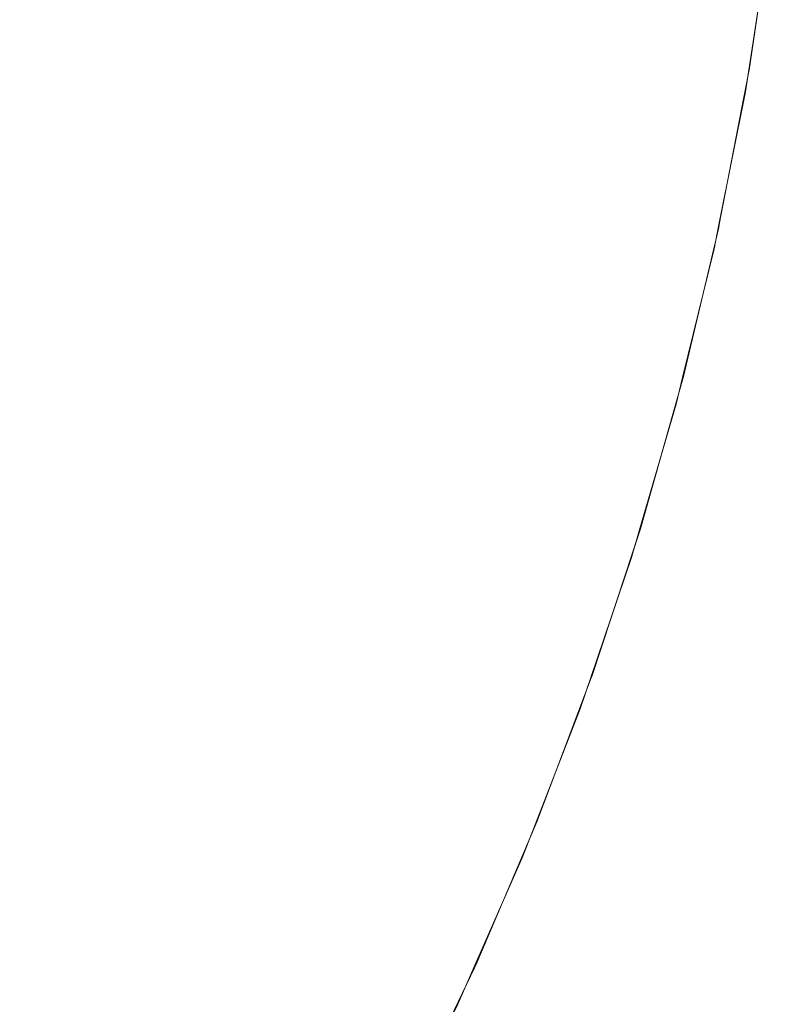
# Model space of a CAD drawing. Header units: centimetres. Extents: x -26 to 27.3, y -21.7 to -19.9.
# Tile 179 of 202: x 27.2885 to 27.309, y -21.6021 to -21.5753. Entities that reach past the tile are written whole.
import ezdxf

# ---------------------------------------------------------------- set-up
doc = ezdxf.new("R2010")
doc.units = ezdxf.units.CM
doc.header["$LTSCALE"] = 2.54
doc.layers.add('Lucido design-1', color=7, linetype='Continuous')

# ---------------------------------------------------------------- blocks, each defined once
blk = doc.blocks.new('Gruppo-4-1')
at = {"color": 7, "linetype": 'Continuous', "lineweight": 9}
for points, invisible_edges in [([(27.298861, -21.571606, 329.842072), (27.298265, -21.575477, 329.842072), (27.29641, -21.57515, 329.838425), (27.296993, -21.57136, 329.838425)], 15), ([(27.299274, -21.571339, 330.529396), (27.298708, -21.575124, 330.529396), (27.300414, -21.575416, 330.525586), (27.300992, -21.571559, 330.525586)], 15), ([(27.30058, -21.571832, 329.845798), (27.299972, -21.575778, 329.845798), (27.298265, -21.575477, 329.842072), (27.298861, -21.571606, 329.842072)], 15), ([(27.300992, -21.571559, 330.525586), (27.300414, -21.575416, 330.525586), (27.301961, -21.575682, 330.521712), (27.302548, -21.571758, 330.521712)], 15), ([(27.302548, -21.571758, 330.521712), (27.301961, -21.575682, 330.521712), (27.303346, -21.575919, 330.517778), (27.303942, -21.571937, 330.517778)], 15), ([(27.302147, -21.572039, 329.849594), (27.301529, -21.576053, 329.849594), (27.299972, -21.575778, 329.845798), (27.30058, -21.571832, 329.845798)], 15), ([(27.303559, -21.572225, 329.853456), (27.302932, -21.5763, 329.853456), (27.301529, -21.576053, 329.849594), (27.302147, -21.572039, 329.849594)], 15), ([(27.303942, -21.571937, 330.517778), (27.303346, -21.575919, 330.517778), (27.304566, -21.576128, 330.513793), (27.30517, -21.572094, 330.513793)], 15), ([(27.304813, -21.57239, 329.857377), (27.304178, -21.57652, 329.857377), (27.302932, -21.5763, 329.853456), (27.303559, -21.572225, 329.853456)], 15), ([(27.30517, -21.572094, 330.513793), (27.304566, -21.576128, 330.513793), (27.30562, -21.576309, 330.509763), (27.306231, -21.57223, 330.509763)], 15), ([(27.306231, -21.57223, 330.509763), (27.30562, -21.576309, 330.509763), (27.306508, -21.576461, 330.505696), (27.307124, -21.572344, 330.505696)], 15), ([(27.307124, -21.572344, 330.505696), (27.306508, -21.576461, 330.505696), (27.307227, -21.576584, 330.501599), (27.307848, -21.572437, 330.501599)], 15), ([(27.305907, -21.572534, 329.86135), (27.305264, -21.576712, 329.86135), (27.304178, -21.57652, 329.857377), (27.304813, -21.57239, 329.857377)], 15), ([(27.306839, -21.572656, 329.865368), (27.30619, -21.576875, 329.865368), (27.305264, -21.576712, 329.86135), (27.305907, -21.572534, 329.86135)], 15), ([(27.307848, -21.572437, 330.501599), (27.307227, -21.576584, 330.501599), (27.307777, -21.576679, 330.497478), (27.308401, -21.572508, 330.497478)], 15), ([(27.308401, -21.572508, 330.497478), (27.307777, -21.576679, 330.497478), (27.308157, -21.576744, 330.493342), (27.308784, -21.572557, 330.493342)], 15), ([(27.308784, -21.572557, 330.493342), (27.308157, -21.576744, 330.493342), (27.308368, -21.57678, 330.489196), (27.308996, -21.572584, 330.489196)], 15), ([(27.308434, -21.576656, 330.486121), (27.309043, -21.57259, 330.486121), (27.308996, -21.572584, 330.489196), (27.308368, -21.57678, 330.489196)], 14), ([(27.309043, -21.57259, 330.486121), (27.308434, -21.576656, 330.486121), (27.308426, -21.576654, 329.886121), (27.308997, -21.572941, 329.886121)], 10), ([(27.307606, -21.572757, 329.869425), (27.306951, -21.577009, 329.869425), (27.30619, -21.576875, 329.865368), (27.306839, -21.572656, 329.865368)], 15), ([(27.308206, -21.572836, 329.873515), (27.307548, -21.577114, 329.873515), (27.306951, -21.577009, 329.869425), (27.307606, -21.572757, 329.869425)], 15), ([(27.308639, -21.572893, 329.877629), (27.307978, -21.57719, 329.877629), (27.307548, -21.577114, 329.873515), (27.308206, -21.572836, 329.873515)], 15), ([(27.308903, -21.572928, 329.881762), (27.30824, -21.577236, 329.881762), (27.307978, -21.57719, 329.877629), (27.308639, -21.572893, 329.877629)], 15), ([(27.30824, -21.577236, 329.881762), (27.308903, -21.572928, 329.881762), (27.308997, -21.572941, 329.886121), (27.308426, -21.576654, 329.886121)], 11), ([(27.287874, -21.573266, 330.547225), (27.287236, -21.576565, 330.547225), (27.289679, -21.577092, 330.543844), (27.290337, -21.573688, 330.543844)], 15), ([(27.289996, -21.574019, 329.828006), (27.289303, -21.577502, 329.828006), (27.286916, -21.576972, 329.824726), (27.287588, -21.573595, 329.824726)], 15), ([(27.290337, -21.573688, 330.543844), (27.289679, -21.577092, 330.543844), (27.291978, -21.577587, 330.540363), (27.292655, -21.574086, 330.540363)], 15), ([(27.292271, -21.574421, 329.831386), (27.291559, -21.578002, 329.831386), (27.289303, -21.577502, 329.828006), (27.289996, -21.574019, 329.828006)], 15), ([(27.292655, -21.574086, 330.540363), (27.291978, -21.577587, 330.540363), (27.29413, -21.578051, 330.536791), (27.294825, -21.574458, 330.536791)], 15), ([(27.294411, -21.574798, 329.83486), (27.29368, -21.578472, 329.83486), (27.291559, -21.578002, 329.831386), (27.292271, -21.574421, 329.831386)], 15), ([(27.294825, -21.574458, 330.536791), (27.29413, -21.578051, 330.536791), (27.296133, -21.578483, 330.533133), (27.296844, -21.574804, 330.533133)], 15), ([(27.29641, -21.57515, 329.838425), (27.295662, -21.578911, 329.838425), (27.29368, -21.578472, 329.83486), (27.294411, -21.574798, 329.83486)], 15), ([(27.296844, -21.574804, 330.533133), (27.296133, -21.578483, 330.533133), (27.297981, -21.578881, 330.529396), (27.298708, -21.575124, 330.529396)], 15), ([(27.298265, -21.575477, 329.842072), (27.297501, -21.579319, 329.842072), (27.295662, -21.578911, 329.838425), (27.29641, -21.57515, 329.838425)], 15), ([(27.298708, -21.575124, 330.529396), (27.297981, -21.578881, 330.529396), (27.299674, -21.579246, 330.525586), (27.300414, -21.575416, 330.525586)], 15), ([(27.299972, -21.575778, 329.845798), (27.299193, -21.579694, 329.845798), (27.297501, -21.579319, 329.842072), (27.298265, -21.575477, 329.842072)], 15), ([(27.300414, -21.575416, 330.525586), (27.299674, -21.579246, 330.525586), (27.301208, -21.579576, 330.521712), (27.301961, -21.575682, 330.521712)], 15), ([(27.301529, -21.576053, 329.849594), (27.300737, -21.580036, 329.849594), (27.299193, -21.579694, 329.845798), (27.299972, -21.575778, 329.845798)], 15), ([(27.301961, -21.575682, 330.521712), (27.301208, -21.579576, 330.521712), (27.302581, -21.579872, 330.517778), (27.303346, -21.575919, 330.517778)], 15), ([(27.302932, -21.5763, 329.853456), (27.302127, -21.580345, 329.853456), (27.300737, -21.580036, 329.849594), (27.301529, -21.576053, 329.849594)], 15), ([(27.303346, -21.575919, 330.517778), (27.302581, -21.579872, 330.517778), (27.303791, -21.580133, 330.513793), (27.304566, -21.576128, 330.513793)], 15), ([(27.304178, -21.57652, 329.857377), (27.303362, -21.580619, 329.857377), (27.302127, -21.580345, 329.853456), (27.302932, -21.5763, 329.853456)], 15), ([(27.304566, -21.576128, 330.513793), (27.303791, -21.580133, 330.513793), (27.304837, -21.580359, 330.509763), (27.30562, -21.576309, 330.509763)], 15), ([(27.30562, -21.576309, 330.509763), (27.304837, -21.580359, 330.509763), (27.305717, -21.580548, 330.505696), (27.306508, -21.576461, 330.505696)], 15), ([(27.287236, -21.576565, 330.547225), (27.286459, -21.579835, 330.547225), (27.288877, -21.580464, 330.543844), (27.289679, -21.577092, 330.543844)], 15), ([(27.305264, -21.576712, 329.86135), (27.30444, -21.580857, 329.86135), (27.303362, -21.580619, 329.857377), (27.304178, -21.57652, 329.857377)], 15), ([(27.306508, -21.576461, 330.505696), (27.305717, -21.580548, 330.505696), (27.306431, -21.580702, 330.501599), (27.307227, -21.576584, 330.501599)], 15), ([(27.307227, -21.576584, 330.501599), (27.306431, -21.580702, 330.501599), (27.306976, -21.58082, 330.497478), (27.307777, -21.576679, 330.497478)], 15), ([(27.30619, -21.576875, 329.865368), (27.305357, -21.581061, 329.865368), (27.30444, -21.580857, 329.86135), (27.305264, -21.576712, 329.86135)], 15), ([(27.306951, -21.577009, 329.869425), (27.306112, -21.581228, 329.869425), (27.305357, -21.581061, 329.865368), (27.30619, -21.576875, 329.865368)], 15), ([(27.307777, -21.576679, 330.497478), (27.306976, -21.58082, 330.497478), (27.307353, -21.580901, 330.493342), (27.308157, -21.576744, 330.493342)], 15), ([(27.308157, -21.576744, 330.493342), (27.307353, -21.580901, 330.493342), (27.307562, -21.580946, 330.489196), (27.308368, -21.57678, 330.489196)], 15), ([(27.307624, -21.580876, 330.486121), (27.308415, -21.576788, 330.486121), (27.308368, -21.57678, 330.489196), (27.307562, -21.580946, 330.489196)], 14), ([(27.308334, -21.577253, 329.886121), (27.308415, -21.576788, 330.486121), (27.307624, -21.580876, 330.486121)], 9), ([(27.308426, -21.576654, 329.886121), (27.308334, -21.577253, 329.886121), (27.30824, -21.577236, 329.881762)], 10), ([(27.308334, -21.577253, 329.886121), (27.308426, -21.576654, 329.886121), (27.308434, -21.576656, 330.486121), (27.308415, -21.576788, 330.486121)], 10), ([(27.308368, -21.57678, 330.489196), (27.308415, -21.576788, 330.486121), (27.308434, -21.576656, 330.486121)], 9), ([(27.289303, -21.577502, 329.828006), (27.288459, -21.58095, 329.828006), (27.286097, -21.580318, 329.824726), (27.286916, -21.576972, 329.824726)], 15), ([(27.289679, -21.577092, 330.543844), (27.288877, -21.580464, 330.543844), (27.291153, -21.581057, 330.540363), (27.291978, -21.577587, 330.540363)], 15), ([(27.307548, -21.577114, 329.873515), (27.306704, -21.581359, 329.873515), (27.306112, -21.581228, 329.869425), (27.306951, -21.577009, 329.869425)], 15), ([(27.307978, -21.57719, 329.877629), (27.30713, -21.581454, 329.877629), (27.306704, -21.581359, 329.873515), (27.307548, -21.577114, 329.873515)], 15), ([(27.30824, -21.577236, 329.881762), (27.30739, -21.581511, 329.881762), (27.30713, -21.581454, 329.877629), (27.307978, -21.57719, 329.877629)], 15), ([(27.30739, -21.581511, 329.881762), (27.30824, -21.577236, 329.881762), (27.308334, -21.577253, 329.886121), (27.307613, -21.580874, 329.886121)], 11), ([(27.307624, -21.580876, 330.486121), (27.307613, -21.580874, 329.886121), (27.308334, -21.577253, 329.886121)], 9), ([(27.291559, -21.578002, 329.831386), (27.290691, -21.581549, 329.831386), (27.288459, -21.58095, 329.828006), (27.289303, -21.577502, 329.828006)], 15), ([(27.291978, -21.577587, 330.540363), (27.291153, -21.581057, 330.540363), (27.293284, -21.581612, 330.536791), (27.29413, -21.578051, 330.536791)], 15), ([(27.29368, -21.578472, 329.83486), (27.292789, -21.582111, 329.83486), (27.290691, -21.581549, 329.831386), (27.291559, -21.578002, 329.831386)], 15), ([(27.29413, -21.578051, 330.536791), (27.293284, -21.581612, 330.536791), (27.295266, -21.582128, 330.533133), (27.296133, -21.578483, 330.533133)], 15), ([(27.295662, -21.578911, 329.838425), (27.29475, -21.582636, 329.838425), (27.292789, -21.582111, 329.83486), (27.29368, -21.578472, 329.83486)], 15), ([(27.296133, -21.578483, 330.533133), (27.295266, -21.582128, 330.533133), (27.297096, -21.582604, 330.529396), (27.297981, -21.578881, 330.529396)], 15), ([(27.297501, -21.579319, 329.842072), (27.29657, -21.583124, 329.842072), (27.29475, -21.582636, 329.838425), (27.295662, -21.578911, 329.838425)], 15), ([(27.297981, -21.578881, 330.529396), (27.297096, -21.582604, 330.529396), (27.298771, -21.583041, 330.525586), (27.299674, -21.579246, 330.525586)], 15), ([(27.299193, -21.579694, 329.845798), (27.298244, -21.583572, 329.845798), (27.29657, -21.583124, 329.842072), (27.297501, -21.579319, 329.842072)], 15), ([(27.299674, -21.579246, 330.525586), (27.298771, -21.583041, 330.525586), (27.30029, -21.583436, 330.521712), (27.301208, -21.579576, 330.521712)], 15), ([(27.301208, -21.579576, 330.521712), (27.30029, -21.583436, 330.521712), (27.301649, -21.58379, 330.517778), (27.302581, -21.579872, 330.517778)], 15), ([(27.286459, -21.579835, 330.547225), (27.285543, -21.583068, 330.547225), (27.287932, -21.5838, 330.543844), (27.288877, -21.580464, 330.543844)], 15), ([(27.300737, -21.580036, 329.849594), (27.299771, -21.583981, 329.849594), (27.298244, -21.583572, 329.845798), (27.299193, -21.579694, 329.845798)], 15), ([(27.302581, -21.579872, 330.517778), (27.301649, -21.58379, 330.517778), (27.302847, -21.584102, 330.513793), (27.303791, -21.580133, 330.513793)], 15), ([(27.302127, -21.580345, 329.853456), (27.301147, -21.58435, 329.853456), (27.299771, -21.583981, 329.849594), (27.300737, -21.580036, 329.849594)], 15), ([(27.303791, -21.580133, 330.513793), (27.302847, -21.584102, 330.513793), (27.303883, -21.584371, 330.509763), (27.304837, -21.580359, 330.509763)], 15), ([(27.303362, -21.580619, 329.857377), (27.302369, -21.584678, 329.857377), (27.301147, -21.58435, 329.853456), (27.302127, -21.580345, 329.853456)], 15), ([(27.304837, -21.580359, 330.509763), (27.303883, -21.584371, 330.509763), (27.304754, -21.584598, 330.505696), (27.305717, -21.580548, 330.505696)], 15), ([(27.288877, -21.580464, 330.543844), (27.287932, -21.5838, 330.543844), (27.290181, -21.584488, 330.540363), (27.291153, -21.581057, 330.540363)], 15), ([(27.30444, -21.580857, 329.86135), (27.303435, -21.584963, 329.86135), (27.302369, -21.584678, 329.857377), (27.303362, -21.580619, 329.857377)], 15), ([(27.305717, -21.580548, 330.505696), (27.304754, -21.584598, 330.505696), (27.30546, -21.584782, 330.501599), (27.306431, -21.580702, 330.501599)], 15), ([(27.305357, -21.581061, 329.865368), (27.304343, -21.585206, 329.865368), (27.303435, -21.584963, 329.86135), (27.30444, -21.580857, 329.86135)], 15), ([(27.306431, -21.580702, 330.501599), (27.30546, -21.584782, 330.501599), (27.306, -21.584923, 330.497478), (27.306976, -21.58082, 330.497478)], 15), ([(27.306976, -21.58082, 330.497478), (27.306, -21.584923, 330.497478), (27.306374, -21.58502, 330.493342), (27.307353, -21.580901, 330.493342)], 15), ([(27.307353, -21.580901, 330.493342), (27.306374, -21.58502, 330.493342), (27.306581, -21.585074, 330.489196), (27.307562, -21.580946, 330.489196)], 15), ([(27.306634, -21.585052, 330.486121), (27.307609, -21.580956, 330.486121), (27.307562, -21.580946, 330.489196), (27.306581, -21.585074, 330.489196)], 14), ([(27.307613, -21.580874, 329.886121), (27.307483, -21.581532, 329.886121), (27.30739, -21.581511, 329.881762)], 10), ([(27.307483, -21.581532, 329.886121), (27.307613, -21.580874, 329.886121), (27.307624, -21.580876, 330.486121), (27.307609, -21.580956, 330.486121)], 10), ([(27.307562, -21.580946, 330.489196), (27.307609, -21.580956, 330.486121), (27.307624, -21.580876, 330.486121)], 9), ([(27.290691, -21.581549, 329.831386), (27.289669, -21.585054, 329.831386), (27.287466, -21.584359, 329.828006), (27.288459, -21.58095, 329.828006)], 15), ([(27.291153, -21.581057, 330.540363), (27.290181, -21.584488, 330.540363), (27.292287, -21.585133, 330.536791), (27.293284, -21.581612, 330.536791)], 15), ([(27.306112, -21.581228, 329.869425), (27.30509, -21.585407, 329.869425), (27.304343, -21.585206, 329.865368), (27.305357, -21.581061, 329.865368)], 15), ([(27.307483, -21.581532, 329.886121), (27.307609, -21.580956, 330.486121), (27.306634, -21.585052, 330.486121)], 9), ([(27.306704, -21.581359, 329.873515), (27.305675, -21.585563, 329.873515), (27.30509, -21.585407, 329.869425), (27.306112, -21.581228, 329.869425)], 15), ([(27.30713, -21.581454, 329.877629), (27.306097, -21.585676, 329.877629), (27.305675, -21.585563, 329.873515), (27.306704, -21.581359, 329.873515)], 15), ([(27.30739, -21.581511, 329.881762), (27.306354, -21.585745, 329.881762), (27.306097, -21.585676, 329.877629), (27.30713, -21.581454, 329.877629)], 15), ([(27.292789, -21.582111, 329.83486), (27.291741, -21.585707, 329.83486), (27.289669, -21.585054, 329.831386), (27.290691, -21.581549, 329.831386)], 15), ([(27.293284, -21.581612, 330.536791), (27.292287, -21.585133, 330.536791), (27.294245, -21.585733, 330.533133), (27.295266, -21.582128, 330.533133)], 15), ([(27.306354, -21.585745, 329.881762), (27.30739, -21.581511, 329.881762), (27.307483, -21.581532, 329.886121), (27.306622, -21.585049, 329.886121)], 11), ([(27.306634, -21.585052, 330.486121), (27.306622, -21.585049, 329.886121), (27.307483, -21.581532, 329.886121)], 9), ([(27.29475, -21.582636, 329.838425), (27.293677, -21.586318, 329.838425), (27.291741, -21.585707, 329.83486), (27.292789, -21.582111, 329.83486)], 15), ([(27.295266, -21.582128, 330.533133), (27.294245, -21.585733, 330.533133), (27.296053, -21.586286, 330.529396), (27.297096, -21.582604, 330.529396)], 15), ([(27.29657, -21.583124, 329.842072), (27.295474, -21.586884, 329.842072), (27.293677, -21.586318, 329.838425), (27.29475, -21.582636, 329.838425)], 15), ([(27.297096, -21.582604, 330.529396), (27.296053, -21.586286, 330.529396), (27.297709, -21.586793, 330.525586), (27.298771, -21.583041, 330.525586)], 15), ([(27.298771, -21.583041, 330.525586), (27.297709, -21.586793, 330.525586), (27.299209, -21.587253, 330.521712), (27.30029, -21.583436, 330.521712)], 15), ([(27.298244, -21.583572, 329.845798), (27.297127, -21.587405, 329.845798), (27.295474, -21.586884, 329.842072), (27.29657, -21.583124, 329.842072)], 15), ([(27.299771, -21.583981, 329.849594), (27.298635, -21.587881, 329.849594), (27.297127, -21.587405, 329.845798), (27.298244, -21.583572, 329.845798)], 15), ([(27.30029, -21.583436, 330.521712), (27.299209, -21.587253, 330.521712), (27.300552, -21.587664, 330.517778), (27.301649, -21.58379, 330.517778)], 15), ([(27.287932, -21.5838, 330.543844), (27.286847, -21.587092, 330.543844), (27.289065, -21.587875, 330.540363), (27.290181, -21.584488, 330.540363)], 15), ([(27.301649, -21.58379, 330.517778), (27.300552, -21.587664, 330.517778), (27.301736, -21.588027, 330.513793), (27.302847, -21.584102, 330.513793)], 15), ([(27.301147, -21.58435, 329.853456), (27.299993, -21.588309, 329.853456), (27.298635, -21.587881, 329.849594), (27.299771, -21.583981, 329.849594)], 15), ([(27.302847, -21.584102, 330.513793), (27.301736, -21.588027, 330.513793), (27.302759, -21.58834, 330.509763), (27.303883, -21.584371, 330.509763)], 15), ([(27.289669, -21.585054, 329.831386), (27.288496, -21.588512, 329.831386), (27.286324, -21.587721, 329.828006), (27.287466, -21.584359, 329.828006)], 15), ([(27.302369, -21.584678, 329.857377), (27.3012, -21.58869, 329.857377), (27.299993, -21.588309, 329.853456), (27.301147, -21.58435, 329.853456)], 15), ([(27.303883, -21.584371, 330.509763), (27.302759, -21.58834, 330.509763), (27.30362, -21.588604, 330.505696), (27.304754, -21.584598, 330.505696)], 15), ([(27.290181, -21.584488, 330.540363), (27.289065, -21.587875, 330.540363), (27.291141, -21.588609, 330.536791), (27.292287, -21.585133, 330.536791)], 15), ([(27.303435, -21.584963, 329.86135), (27.302252, -21.589021, 329.86135), (27.3012, -21.58869, 329.857377), (27.302369, -21.584678, 329.857377)], 15), ([(27.304754, -21.584598, 330.505696), (27.30362, -21.588604, 330.505696), (27.304317, -21.588817, 330.501599), (27.30546, -21.584782, 330.501599)], 15), ([(27.304343, -21.585206, 329.865368), (27.303148, -21.589304, 329.865368), (27.302252, -21.589021, 329.86135), (27.303435, -21.584963, 329.86135)], 15), ([(27.30546, -21.584782, 330.501599), (27.304317, -21.588817, 330.501599), (27.304851, -21.588981, 330.497478), (27.306, -21.584923, 330.497478)], 15), ([(27.306, -21.584923, 330.497478), (27.304851, -21.588981, 330.497478), (27.30522, -21.589094, 330.493342), (27.306374, -21.58502, 330.493342)], 15), ([(27.291741, -21.585707, 329.83486), (27.290537, -21.589255, 329.83486), (27.288496, -21.588512, 329.831386), (27.289669, -21.585054, 329.831386)], 15), ([(27.292287, -21.585133, 330.536791), (27.291141, -21.588609, 330.536791), (27.293072, -21.589291, 330.533133), (27.294245, -21.585733, 330.533133)], 15), ([(27.30509, -21.585407, 329.869425), (27.303886, -21.589536, 329.869425), (27.303148, -21.589304, 329.865368), (27.304343, -21.585206, 329.865368)], 15), ([(27.306374, -21.58502, 330.493342), (27.30522, -21.589094, 330.493342), (27.305424, -21.589156, 330.489196), (27.306581, -21.585074, 330.489196)], 15), ([(27.306581, -21.585074, 330.489196), (27.305424, -21.589156, 330.489196), (27.30547, -21.58917, 330.486121), (27.306626, -21.585086, 330.486121)], 11), ([(27.306446, -21.58577, 329.886121), (27.306626, -21.585086, 330.486121), (27.305468, -21.589175, 330.486121)], 9), ([(27.306622, -21.585049, 329.886121), (27.306446, -21.58577, 329.886121), (27.306354, -21.585745, 329.881762)], 10), ([(27.306446, -21.58577, 329.886121), (27.306622, -21.585049, 329.886121), (27.306634, -21.585052, 330.486121), (27.306626, -21.585086, 330.486121)], 10), ([(27.306581, -21.585074, 330.489196), (27.306626, -21.585086, 330.486121), (27.306634, -21.585052, 330.486121)], 9), ([(27.305675, -21.585563, 329.873515), (27.304464, -21.589719, 329.873515), (27.303886, -21.589536, 329.869425), (27.30509, -21.585407, 329.869425)], 15), ([(27.293677, -21.586318, 329.838425), (27.292445, -21.589949, 329.838425), (27.290537, -21.589255, 329.83486), (27.291741, -21.585707, 329.83486)], 15), ([(27.294245, -21.585733, 330.533133), (27.293072, -21.589291, 330.533133), (27.294855, -21.589921, 330.529396), (27.296053, -21.586286, 330.529396)], 15), ([(27.306097, -21.585676, 329.877629), (27.30488, -21.58985, 329.877629), (27.304464, -21.589719, 329.873515), (27.305675, -21.585563, 329.873515)], 15), ([(27.306354, -21.585745, 329.881762), (27.305134, -21.58993, 329.881762), (27.30488, -21.58985, 329.877629), (27.306097, -21.585676, 329.877629)], 15), ([(27.305134, -21.58993, 329.881762), (27.306354, -21.585745, 329.881762), (27.306446, -21.58577, 329.886121), (27.305454, -21.589171, 329.886121)], 11), ([(27.305468, -21.589175, 330.486121), (27.305454, -21.589171, 329.886121), (27.306446, -21.58577, 329.886121)], 9), ([(27.295474, -21.586884, 329.842072), (27.294215, -21.590593, 329.842072), (27.292445, -21.589949, 329.838425), (27.293677, -21.586318, 329.838425)], 15), ([(27.296053, -21.586286, 330.529396), (27.294855, -21.589921, 330.529396), (27.296488, -21.590498, 330.525586), (27.297709, -21.586793, 330.525586)], 15), ([(27.297709, -21.586793, 330.525586), (27.296488, -21.590498, 330.525586), (27.297967, -21.591021, 330.521712), (27.299209, -21.587253, 330.521712)], 15), ([(27.286847, -21.587092, 330.543844), (27.285623, -21.590335, 330.543844), (27.287806, -21.591212, 330.540363), (27.289065, -21.587875, 330.540363)], 15), ([(27.297127, -21.587405, 329.845798), (27.295844, -21.591186, 329.845798), (27.294215, -21.590593, 329.842072), (27.295474, -21.586884, 329.842072)], 15), ([(27.299209, -21.587253, 330.521712), (27.297967, -21.591021, 330.521712), (27.299292, -21.591489, 330.517778), (27.300552, -21.587664, 330.517778)], 15), ([(27.298635, -21.587881, 329.849594), (27.297329, -21.591727, 329.849594), (27.295844, -21.591186, 329.845798), (27.297127, -21.587405, 329.845798)], 15), ([(27.289065, -21.587875, 330.540363), (27.287806, -21.591212, 330.540363), (27.289849, -21.592033, 330.536791), (27.291141, -21.588609, 330.536791)], 15), ([(27.299993, -21.588309, 329.853456), (27.298668, -21.592214, 329.853456), (27.297329, -21.591727, 329.849594), (27.298635, -21.587881, 329.849594)], 15), ([(27.300552, -21.587664, 330.517778), (27.299292, -21.591489, 330.517778), (27.300459, -21.591901, 330.513793), (27.301736, -21.588027, 330.513793)], 15), ([(27.301736, -21.588027, 330.513793), (27.300459, -21.591901, 330.513793), (27.301468, -21.592258, 330.509763), (27.302759, -21.58834, 330.509763)], 15), ([(27.3012, -21.58869, 329.857377), (27.299856, -21.592647, 329.857377), (27.298668, -21.592214, 329.853456), (27.299993, -21.588309, 329.853456)], 15), ([(27.302759, -21.58834, 330.509763), (27.301468, -21.592258, 330.509763), (27.302317, -21.592557, 330.505696), (27.30362, -21.588604, 330.505696)], 15), ([(27.290537, -21.589255, 329.83486), (27.289179, -21.592746, 329.83486), (27.287172, -21.591915, 329.831386), (27.288496, -21.588512, 329.831386)], 15), ([(27.291141, -21.588609, 330.536791), (27.289849, -21.592033, 330.536791), (27.291749, -21.592796, 330.533133), (27.293072, -21.589291, 330.533133)], 15), ([(27.302252, -21.589021, 329.86135), (27.300893, -21.593024, 329.86135), (27.299856, -21.592647, 329.857377), (27.3012, -21.58869, 329.857377)], 15), ([(27.30362, -21.588604, 330.505696), (27.302317, -21.592557, 330.505696), (27.303005, -21.592801, 330.501599), (27.304317, -21.588817, 330.501599)], 15), ([(27.304317, -21.588817, 330.501599), (27.303005, -21.592801, 330.501599), (27.303531, -21.592986, 330.497478), (27.304851, -21.588981, 330.497478)], 15), ([(27.304851, -21.588981, 330.497478), (27.303531, -21.592986, 330.497478), (27.303895, -21.593115, 330.493342), (27.30522, -21.589094, 330.493342)], 15), ([(27.292445, -21.589949, 329.838425), (27.291055, -21.593523, 329.838425), (27.289179, -21.592746, 329.83486), (27.290537, -21.589255, 329.83486)], 15), ([(27.303148, -21.589304, 329.865368), (27.301776, -21.593345, 329.865368), (27.300893, -21.593024, 329.86135), (27.302252, -21.589021, 329.86135)], 15), ([(27.30522, -21.589094, 330.493342), (27.303895, -21.593115, 330.493342), (27.304096, -21.593186, 330.489196), (27.305424, -21.589156, 330.489196)], 15), ([(27.305424, -21.589156, 330.489196), (27.304096, -21.593186, 330.489196), (27.304141, -21.593202, 330.486121), (27.30547, -21.58917, 330.486121)], 11), ([(27.305225, -21.589959, 329.886121), (27.305468, -21.589175, 330.486121), (27.304141, -21.593202, 330.486121)], 9), ([(27.305454, -21.589171, 329.886121), (27.305225, -21.589959, 329.886121), (27.305134, -21.58993, 329.881762)], 10), ([(27.305225, -21.589959, 329.886121), (27.305454, -21.589171, 329.886121), (27.305468, -21.589175, 330.486121)], 10), ([(27.293072, -21.589291, 330.533133), (27.291749, -21.592796, 330.533133), (27.293504, -21.593502, 330.529396), (27.294855, -21.589921, 330.529396)], 15), ([(27.303886, -21.589536, 329.869425), (27.302503, -21.59361, 329.869425), (27.301776, -21.593345, 329.865368), (27.303148, -21.589304, 329.865368)], 15), ([(27.304464, -21.589719, 329.873515), (27.303073, -21.593817, 329.873515), (27.302503, -21.59361, 329.869425), (27.303886, -21.589536, 329.869425)], 15), ([(27.30488, -21.58985, 329.877629), (27.303483, -21.593966, 329.877629), (27.303073, -21.593817, 329.873515), (27.304464, -21.589719, 329.873515)], 15), ([(27.294215, -21.590593, 329.842072), (27.292795, -21.594244, 329.842072), (27.291055, -21.593523, 329.838425), (27.292445, -21.589949, 329.838425)], 15), ([(27.294855, -21.589921, 330.529396), (27.293504, -21.593502, 330.529396), (27.29511, -21.594147, 330.525586), (27.296488, -21.590498, 330.525586)], 15), ([(27.305134, -21.58993, 329.881762), (27.303733, -21.594057, 329.881762), (27.303483, -21.593966, 329.877629), (27.30488, -21.58985, 329.877629)], 15), ([(27.303733, -21.594057, 329.881762), (27.305134, -21.58993, 329.881762), (27.305225, -21.589959, 329.886121), (27.304113, -21.593233, 329.886121)], 11), ([(27.304141, -21.593202, 330.486121), (27.304113, -21.593233, 329.886121), (27.305225, -21.589959, 329.886121)], 9), ([(27.295844, -21.591186, 329.845798), (27.294397, -21.594907, 329.845798), (27.292795, -21.594244, 329.842072), (27.294215, -21.590593, 329.842072)], 15), ([(27.296488, -21.590498, 330.525586), (27.29511, -21.594147, 330.525586), (27.296566, -21.594732, 330.521712), (27.297967, -21.591021, 330.521712)], 15), ([(27.297967, -21.591021, 330.521712), (27.296566, -21.594732, 330.521712), (27.29787, -21.595256, 330.517778), (27.299292, -21.591489, 330.517778)], 15), ([(27.287806, -21.591212, 330.540363), (27.286406, -21.594492, 330.540363), (27.288412, -21.595399, 330.536791), (27.289849, -21.592033, 330.536791)], 15), ([(27.297329, -21.591727, 329.849594), (27.295857, -21.595512, 329.849594), (27.294397, -21.594907, 329.845798), (27.295844, -21.591186, 329.845798)], 15), ([(27.299292, -21.591489, 330.517778), (27.29787, -21.595256, 330.517778), (27.299019, -21.595718, 330.513793), (27.300459, -21.591901, 330.513793)], 15), ([(27.289179, -21.592746, 329.83486), (27.287671, -21.596175, 329.83486), (27.285702, -21.595257, 329.831386), (27.287172, -21.591915, 329.831386)], 15), ([(27.298668, -21.592214, 329.853456), (27.297173, -21.596057, 329.853456), (27.295857, -21.595512, 329.849594), (27.297329, -21.591727, 329.849594)], 15), ([(27.300459, -21.591901, 330.513793), (27.299019, -21.595718, 330.513793), (27.300011, -21.596117, 330.509763), (27.301468, -21.592258, 330.509763)], 15), ([(27.289849, -21.592033, 330.536791), (27.288412, -21.595399, 330.536791), (27.290278, -21.596243, 330.533133), (27.291749, -21.592796, 330.533133)], 15), ([(27.299856, -21.592647, 329.857377), (27.298342, -21.596541, 329.857377), (27.297173, -21.596057, 329.853456), (27.298668, -21.592214, 329.853456)], 15), ([(27.301468, -21.592258, 330.509763), (27.300011, -21.596117, 330.509763), (27.300847, -21.596452, 330.505696), (27.302317, -21.592557, 330.505696)], 15), ([(27.291055, -21.593523, 329.838425), (27.28951, -21.597033, 329.838425), (27.287671, -21.596175, 329.83486), (27.289179, -21.592746, 329.83486)], 15), ([(27.300893, -21.593024, 329.86135), (27.299361, -21.596964, 329.86135), (27.298342, -21.596541, 329.857377), (27.299856, -21.592647, 329.857377)], 15), ([(27.302317, -21.592557, 330.505696), (27.300847, -21.596452, 330.505696), (27.301524, -21.596724, 330.501599), (27.303005, -21.592801, 330.501599)], 15), ([(27.291749, -21.592796, 330.533133), (27.290278, -21.596243, 330.533133), (27.292002, -21.597022, 330.529396), (27.293504, -21.593502, 330.529396)], 15), ([(27.301776, -21.593345, 329.865368), (27.300229, -21.597323, 329.865368), (27.299361, -21.596964, 329.86135), (27.300893, -21.593024, 329.86135)], 15), ([(27.303005, -21.592801, 330.501599), (27.301524, -21.596724, 330.501599), (27.302042, -21.596932, 330.497478), (27.303531, -21.592986, 330.497478)], 15), ([(27.303531, -21.592986, 330.497478), (27.302042, -21.596932, 330.497478), (27.3024, -21.597076, 330.493342), (27.303895, -21.593115, 330.493342)], 15), ([(27.303895, -21.593115, 330.493342), (27.3024, -21.597076, 330.493342), (27.302598, -21.597156, 330.489196), (27.304096, -21.593186, 330.489196)], 15), ([(27.304096, -21.593186, 330.489196), (27.302598, -21.597156, 330.489196), (27.302642, -21.597174, 330.486121), (27.304127, -21.593237, 330.486121)], 11), ([(27.303822, -21.59409, 329.886121), (27.304127, -21.593237, 330.486121), (27.302642, -21.597174, 330.486121)], 9), ([(27.304113, -21.593233, 329.886121), (27.303822, -21.59409, 329.886121), (27.303733, -21.594057, 329.881762)], 10), ([(27.303822, -21.59409, 329.886121), (27.304113, -21.593233, 329.886121), (27.304127, -21.593237, 330.486121)], 10), ([(27.304127, -21.593237, 330.486121), (27.304141, -21.593202, 330.486121), (27.304096, -21.593186, 330.489196)], 10), ([(27.304141, -21.593202, 330.486121), (27.304127, -21.593237, 330.486121), (27.304113, -21.593233, 329.886121)], 10), ([(27.292795, -21.594244, 329.842072), (27.291217, -21.597829, 329.842072), (27.28951, -21.597033, 329.838425), (27.291055, -21.593523, 329.838425)], 15), ([(27.293504, -21.593502, 330.529396), (27.292002, -21.597022, 330.529396), (27.29358, -21.597735, 330.525586), (27.29511, -21.594147, 330.525586)], 15), ([(27.302503, -21.59361, 329.869425), (27.300944, -21.597619, 329.869425), (27.300229, -21.597323, 329.865368), (27.301776, -21.593345, 329.865368)], 15), ([(27.303073, -21.593817, 329.873515), (27.301504, -21.597851, 329.873515), (27.300944, -21.597619, 329.869425), (27.302503, -21.59361, 329.869425)], 15), ([(27.303483, -21.593966, 329.877629), (27.301907, -21.598018, 329.877629), (27.301504, -21.597851, 329.873515), (27.303073, -21.593817, 329.873515)], 15), ([(27.303733, -21.594057, 329.881762), (27.302153, -21.59812, 329.881762), (27.301907, -21.598018, 329.877629), (27.303483, -21.593966, 329.877629)], 15), ([(27.302153, -21.59812, 329.881762), (27.303733, -21.594057, 329.881762), (27.303822, -21.59409, 329.886121), (27.302602, -21.597228, 329.886121)], 11), ([(27.302642, -21.597174, 330.486121), (27.302602, -21.597228, 329.886121), (27.303822, -21.59409, 329.886121)], 9), ([(27.294397, -21.594907, 329.845798), (27.292789, -21.598562, 329.845798), (27.291217, -21.597829, 329.842072), (27.292795, -21.594244, 329.842072)], 15), ([(27.29511, -21.594147, 330.525586), (27.29358, -21.597735, 330.525586), (27.295009, -21.598381, 330.521712), (27.296566, -21.594732, 330.521712)], 15), ([(27.295857, -21.595512, 329.849594), (27.294221, -21.59923, 329.849594), (27.292789, -21.598562, 329.845798), (27.294397, -21.594907, 329.845798)], 15), ([(27.296566, -21.594732, 330.521712), (27.295009, -21.598381, 330.521712), (27.296289, -21.59896, 330.517778), (27.29787, -21.595256, 330.517778)], 15), ([(27.288412, -21.595399, 330.536791), (27.286834, -21.598701, 330.536791), (27.288663, -21.599623, 330.533133), (27.290278, -21.596243, 330.533133)], 15), ([(27.29787, -21.595256, 330.517778), (27.296289, -21.59896, 330.517778), (27.297418, -21.59947, 330.513793), (27.299019, -21.595718, 330.513793)], 15), ([(27.297173, -21.596057, 329.853456), (27.295512, -21.599832, 329.853456), (27.294221, -21.59923, 329.849594), (27.295857, -21.595512, 329.849594)], 15), ([(27.299019, -21.595718, 330.513793), (27.297418, -21.59947, 330.513793), (27.298393, -21.59991, 330.509763), (27.300011, -21.596117, 330.509763)], 15), ([(27.28951, -21.597033, 329.838425), (27.287814, -21.600472, 329.838425), (27.286014, -21.599535, 329.83486), (27.287671, -21.596175, 329.83486)], 15), ([(27.290278, -21.596243, 330.533133), (27.288663, -21.599623, 330.533133), (27.290352, -21.600475, 330.529396), (27.292002, -21.597022, 330.529396)], 15), ([(27.298342, -21.596541, 329.857377), (27.296659, -21.600366, 329.857377), (27.295512, -21.599832, 329.853456), (27.297173, -21.596057, 329.853456)], 15), ([(27.300011, -21.596117, 330.509763), (27.298393, -21.59991, 330.509763), (27.299213, -21.600281, 330.505696), (27.300847, -21.596452, 330.505696)], 15), ([(27.300847, -21.596452, 330.505696), (27.299213, -21.600281, 330.505696), (27.299878, -21.600582, 330.501599), (27.301524, -21.596724, 330.501599)], 15), ([(27.299361, -21.596964, 329.86135), (27.297659, -21.600833, 329.86135), (27.296659, -21.600366, 329.857377), (27.298342, -21.596541, 329.857377)], 15), ([(27.301524, -21.596724, 330.501599), (27.299878, -21.600582, 330.501599), (27.300386, -21.600812, 330.497478), (27.302042, -21.596932, 330.497478)], 15), ([(27.291217, -21.597829, 329.842072), (27.289485, -21.601342, 329.842072), (27.287814, -21.600472, 329.838425), (27.28951, -21.597033, 329.838425)], 15), ([(27.292002, -21.597022, 330.529396), (27.290352, -21.600475, 330.529396), (27.291898, -21.601254, 330.525586), (27.29358, -21.597735, 330.525586)], 15), ([(27.300229, -21.597323, 329.865368), (27.298511, -21.60123, 329.865368), (27.297659, -21.600833, 329.86135), (27.299361, -21.596964, 329.86135)], 15), ([(27.302042, -21.596932, 330.497478), (27.300386, -21.600812, 330.497478), (27.300738, -21.600971, 330.493342), (27.3024, -21.597076, 330.493342)], 15), ([(27.300944, -21.597619, 329.869425), (27.299212, -21.601557, 329.869425), (27.298511, -21.60123, 329.865368), (27.300229, -21.597323, 329.865368)], 15), ([(27.3024, -21.597076, 330.493342), (27.300738, -21.600971, 330.493342), (27.300933, -21.601059, 330.489196), (27.302598, -21.597156, 330.489196)], 15), ([(27.302598, -21.597156, 330.489196), (27.300933, -21.601059, 330.489196), (27.300976, -21.601078, 330.486121), (27.302616, -21.597233, 330.486121)], 11), ([(27.302241, -21.598156, 329.886121), (27.302616, -21.597233, 330.486121), (27.300976, -21.601078, 330.486121)], 9), ([(27.302602, -21.597228, 329.886121), (27.302241, -21.598156, 329.886121), (27.302153, -21.59812, 329.881762)], 10), ([(27.302241, -21.598156, 329.886121), (27.302602, -21.597228, 329.886121), (27.302616, -21.597233, 330.486121)], 10), ([(27.302616, -21.597233, 330.486121), (27.302642, -21.597174, 330.486121), (27.302598, -21.597156, 330.489196)], 10), ([(27.302642, -21.597174, 330.486121), (27.302616, -21.597233, 330.486121), (27.302602, -21.597228, 329.886121)], 10), ([(27.292789, -21.598562, 329.845798), (27.291023, -21.602142, 329.845798), (27.289485, -21.601342, 329.842072), (27.291217, -21.597829, 329.842072)], 15), ([(27.29358, -21.597735, 330.525586), (27.291898, -21.601254, 330.525586), (27.293299, -21.601961, 330.521712), (27.295009, -21.598381, 330.521712)], 15), ([(27.301504, -21.597851, 329.873515), (27.299761, -21.601813, 329.873515), (27.299212, -21.601557, 329.869425), (27.300944, -21.597619, 329.869425)], 15), ([(27.301907, -21.598018, 329.877629), (27.300156, -21.601997, 329.877629), (27.299761, -21.601813, 329.873515), (27.301504, -21.597851, 329.873515)], 15), ([(27.302153, -21.59812, 329.881762), (27.300398, -21.60211, 329.881762), (27.300156, -21.601997, 329.877629), (27.301907, -21.598018, 329.877629)], 15), ([(27.300398, -21.60211, 329.881762), (27.302153, -21.59812, 329.881762), (27.302241, -21.598156, 329.886121), (27.300924, -21.601149, 329.886121)], 11), ([(27.295009, -21.598381, 330.521712), (27.293299, -21.601961, 330.521712), (27.294553, -21.602593, 330.517778), (27.296289, -21.59896, 330.517778)], 15), ([(27.300976, -21.601078, 330.486121), (27.300924, -21.601149, 329.886121), (27.302241, -21.598156, 329.886121)], 9), ([(27.294221, -21.59923, 329.849594), (27.292425, -21.602872, 329.849594), (27.291023, -21.602142, 329.845798), (27.292789, -21.598562, 329.845798)], 15), ([(27.286834, -21.598701, 330.536791), (27.285118, -21.601933, 330.536791), (27.286906, -21.602932, 330.533133), (27.288663, -21.599623, 330.533133)], 15), ([(27.296289, -21.59896, 330.517778), (27.294553, -21.602593, 330.517778), (27.295659, -21.60315, 330.513793), (27.297418, -21.59947, 330.513793)], 15), ([(27.295512, -21.599832, 329.853456), (27.293688, -21.60353, 329.853456), (27.292425, -21.602872, 329.849594), (27.294221, -21.59923, 329.849594)], 15), ([(27.297418, -21.59947, 330.513793), (27.295659, -21.60315, 330.513793), (27.296614, -21.603632, 330.509763), (27.298393, -21.59991, 330.509763)], 15), ([(27.288663, -21.599623, 330.533133), (27.286906, -21.602932, 330.533133), (27.288557, -21.603855, 330.529396), (27.290352, -21.600475, 330.529396)], 15), ([(27.296659, -21.600366, 329.857377), (27.294811, -21.604114, 329.857377), (27.293688, -21.60353, 329.853456), (27.295512, -21.599832, 329.853456)], 15), ([(27.298393, -21.59991, 330.509763), (27.296614, -21.603632, 330.509763), (27.297418, -21.604037, 330.505696), (27.299213, -21.600281, 330.505696)], 15), ([(27.299213, -21.600281, 330.505696), (27.297418, -21.604037, 330.505696), (27.29807, -21.604366, 330.501599), (27.299878, -21.600582, 330.501599)], 15), ([(27.289485, -21.601342, 329.842072), (27.287601, -21.604776, 329.842072), (27.28597, -21.603834, 329.838425), (27.287814, -21.600472, 329.838425)], 15), ([(27.290352, -21.600475, 330.529396), (27.288557, -21.603855, 330.529396), (27.290068, -21.604699, 330.525586), (27.291898, -21.601254, 330.525586)], 15), ([(27.297659, -21.600833, 329.86135), (27.295789, -21.604624, 329.86135), (27.294811, -21.604114, 329.857377), (27.296659, -21.600366, 329.857377)], 15), ([(27.299878, -21.600582, 330.501599), (27.29807, -21.604366, 330.501599), (27.298568, -21.604617, 330.497478), (27.300386, -21.600812, 330.497478)], 15), ([(27.300386, -21.600812, 330.497478), (27.298568, -21.604617, 330.497478), (27.298913, -21.604791, 330.493342), (27.300738, -21.600971, 330.493342)], 15), ([(27.298511, -21.60123, 329.865368), (27.296623, -21.605058, 329.865368), (27.295789, -21.604624, 329.86135), (27.297659, -21.600833, 329.86135)], 15), ([(27.300738, -21.600971, 330.493342), (27.298913, -21.604791, 330.493342), (27.299103, -21.604887, 330.489196), (27.300933, -21.601059, 330.489196)], 15), ([(27.300933, -21.601059, 330.489196), (27.299103, -21.604887, 330.489196), (27.299146, -21.604908, 330.486121), (27.300939, -21.601156, 330.486121)], 11), ([(27.300976, -21.601078, 330.486121), (27.300939, -21.601156, 330.486121), (27.300924, -21.601149, 329.886121)], 10), ([(27.300939, -21.601156, 330.486121), (27.300976, -21.601078, 330.486121), (27.300933, -21.601059, 330.489196)], 10), ([(27.291023, -21.602142, 329.845798), (27.289103, -21.605643, 329.845798), (27.287601, -21.604776, 329.842072), (27.289485, -21.601342, 329.842072)], 15), ([(27.291898, -21.601254, 330.525586), (27.290068, -21.604699, 330.525586), (27.291438, -21.605464, 330.521712), (27.293299, -21.601961, 330.521712)], 15), ([(27.299212, -21.601557, 329.869425), (27.297309, -21.605415, 329.869425), (27.296623, -21.605058, 329.865368), (27.298511, -21.60123, 329.865368)], 15), ([(27.300484, -21.60215, 329.886121), (27.300939, -21.601156, 330.486121), (27.299146, -21.604908, 330.486121)], 9), ([(27.300924, -21.601149, 329.886121), (27.300484, -21.60215, 329.886121), (27.300398, -21.60211, 329.881762)], 10), ([(27.300484, -21.60215, 329.886121), (27.300924, -21.601149, 329.886121), (27.300939, -21.601156, 330.486121)], 10), ([(27.299761, -21.601813, 329.873515), (27.297846, -21.605694, 329.873515), (27.297309, -21.605415, 329.869425), (27.299212, -21.601557, 329.869425)], 15), ([(27.300156, -21.601997, 329.877629), (27.298234, -21.605896, 329.877629), (27.297846, -21.605694, 329.873515), (27.299761, -21.601813, 329.873515)], 15), ([(27.292425, -21.602872, 329.849594), (27.290471, -21.606433, 329.849594), (27.289103, -21.605643, 329.845798), (27.291023, -21.602142, 329.845798)], 15), ([(27.293299, -21.601961, 330.521712), (27.291438, -21.605464, 330.521712), (27.292665, -21.606149, 330.517778), (27.294553, -21.602593, 330.517778)], 15), ([(27.300398, -21.60211, 329.881762), (27.29847, -21.606019, 329.881762), (27.298234, -21.605896, 329.877629), (27.300156, -21.601997, 329.877629)], 15), ([(27.29847, -21.606019, 329.881762), (27.300398, -21.60211, 329.881762), (27.300484, -21.60215, 329.886121), (27.299083, -21.60499, 329.886121)], 11)]:
    blk.add_3dface(points, dxfattribs=dict(at, invisible_edges=invisible_edges))

msp = doc.modelspace()

# ---------------------------------------------------------------- block references
at = {"layer": 'Lucido design-1', "color": 7}
msp.add_blockref('Gruppo-4-1', (0, 0), dxfattribs=at)

doc.saveas('drawing.dxf')
